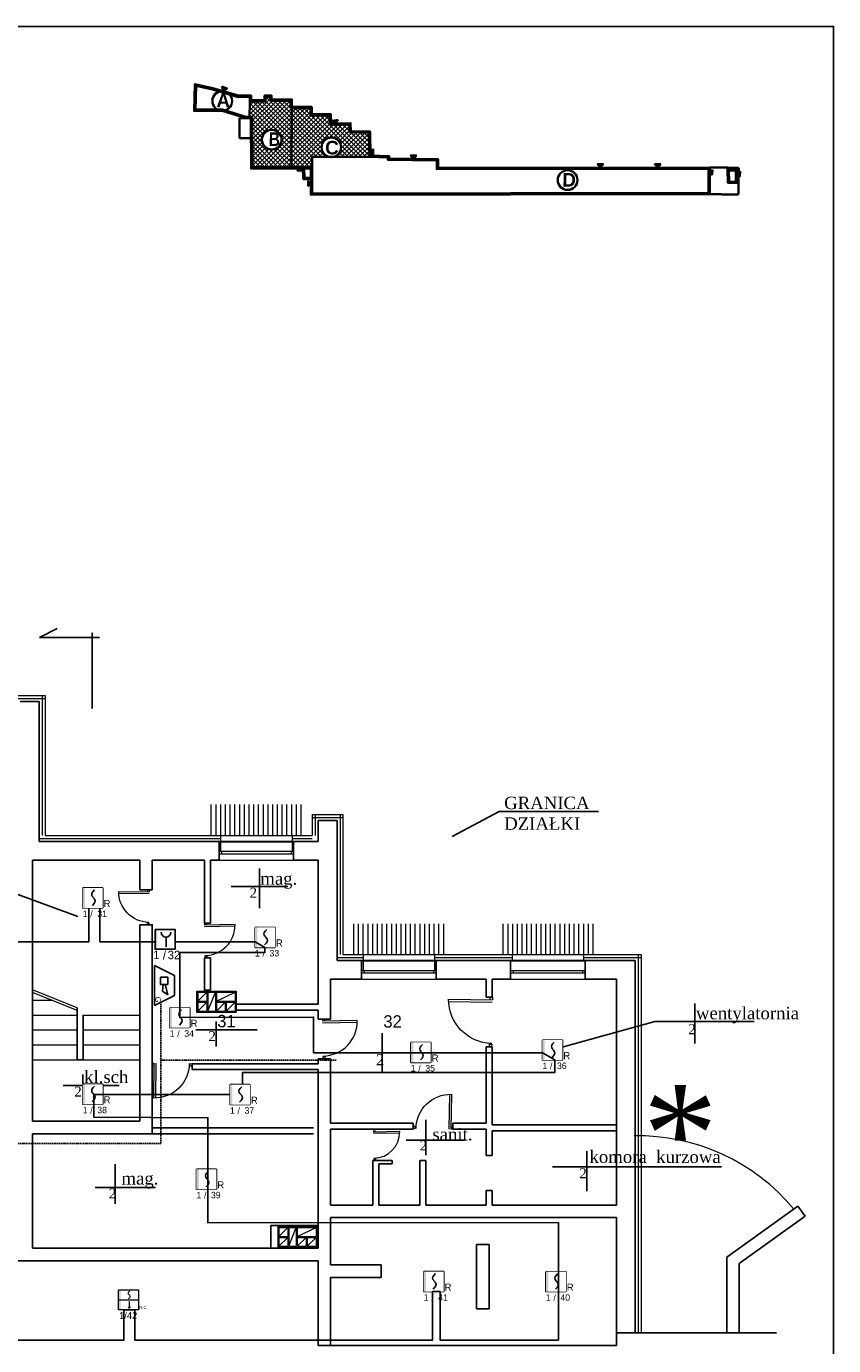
# Model space of a CAD drawing. Header units: millimetres. Extents: x -26513 to 76799, y 0 to 112149.
# Tile 15 of 98: x -20128 to -18503, y 93474 to 96132. Entities that reach past the tile are written whole.
import ezdxf
from ezdxf.enums import TextEntityAlignment as Align

# ---------------------------------------------------------------- set-up
doc = ezdxf.new("R2010")
doc.units = ezdxf.units.MM
doc.header["$LTSCALE"] = 2
doc.set_wipeout_variables(frame=1)
doc.linetypes.add('DASHED', pattern=[0.75, 0.5, -0.25])
doc.linetypes.add('HIDDEN', pattern=[0.375, 0.25, -0.125])
for name, color, linetype, lineweight in [('!budynki proj.', 1, 'Continuous', 35), ('Awycinka drzew', 3, 'Continuous', 25), ('DRZWI PROJ.', 30, 'Continuous', 15), ('ocieplenie', 5, 'BATTING', 5), ('SCHODY', 54, 'Continuous', 15), ('stolarka', 6, 'Continuous', 9), ('wentylacja', 4, 'Continuous', 9), ('ZMIANY', 90, 'Continuous', 25)]:
    doc.layers.add(name, color=color, linetype=linetype, lineweight=lineweight)
for name, color, linetype in [('istn.śiany', 2, 'Continuous'), ('Linia SSP', 1, 'Continuous'), ('nazwy pomieszczeń', 7, 'Continuous'), ('SIEMENS_czujki', 1, 'Continuous'), ('ssp', 1, 'Continuous')]:
    doc.layers.add(name, color=color, linetype=linetype)
doc.linetypes.add('BATTING', pattern='A,0.0001,-0.1,[134,ltypeshp.shx,S=0.1,R=0,X=-0.1,Y=0],-0.2,[134,ltypeshp.shx,S=0.1,R=180,X=0.1,Y=0],-0.1', length=0.4001)
doc.linetypes.add('ZIGZAG', pattern='A,0.0001,-0.2,[131,ltypeshp.shx,S=0.2,R=0,X=-0.2,Y=0],-0.4,[131,ltypeshp.shx,S=0.2,R=180,X=0.2,Y=0],-0.2', length=0.8001)

# ---------------------------------------------------------------- blocks, each defined once
blk = doc.blocks.new('drzwi')
at = {"layer": 'DRZWI PROJ.', "color": 30}
for p, q in [((-94.9, 88), (-94.9, 0)), ((-89.9, 87.9), (-89.9, 0)), ((-100, 5.1), (-94.9, 5.1)), ((-100, 0), (-94.9, 0)), ((-5.2, 5.1), (0, 5.1)), ((-5.1, 5.1), (-5.1, 0)), ((-5.1, 0), (0, 0))]:
    blk.add_line(p, q, dxfattribs=at)
blk.add_arc((-94.9, 0), 88, 0, 90, dxfattribs=at)
blk = doc.blocks.new('DUO')
at = {"color": 0}
blk.add_wipeout([(0, 61.4), (61.4, 61.4), (61.4, 0), (0, 0)], dxfattribs=at).dxf.layer = 'ssp'
at = {"layer": 'ssp'}
blk.add_lwpolyline([(0, 61.4), (61.4, 61.4), (61.4, 0), (0, 0)], close=True, dxfattribs=at)
blk.add_wipeout([(0, 61.4), (61.4, 61.4), (61.4, 0), (0, 0)]).dxf.layer = 'ssp'
h = blk.add_hatch(color=256, dxfattribs=at)
h.set_gradient(color1=(255, 0, 0), color2=(224, 0, 0), one_color=1, name='INVSPHERICAL')
h.paths.add_polyline_path([(7.2, 30.7), (7.2, 61.4), (0, 61.4), (0, 30.7)])
h.paths.add_polyline_path([(7.2, 0), (7.2, 30.7), (0, 30.7), (0, 0)])
for p, q in [((27.4, 41.5), (28.4, 45.4)), ((28.4, 37.6), (27.4, 41.5)), ((28.4, 45.4), (31.3, 49.9)), ((31.3, 49.9), (36.1, 55.2)), ((30.6, 34.3), (28.4, 37.6)), ((34.4, 13), (29.5, 7.6)), ((31.3, 33.1), (30.6, 34.3)), ((32.8, 31.4), (31.3, 33.1)), ((32.8, 31.4), (34.4, 29.7)), ((34.4, 29.7), (35.1, 28.6)), ((37.3, 17.4), (34.4, 13)), ((35.1, 28.6), (37.3, 25.3)), ((37.3, 25.3), (38.2, 21.3)), ((38.2, 21.3), (37.3, 17.4))]:
    blk.add_line(p, q, dxfattribs=at)
blk.add_text('R', height=22, dxfattribs=at).set_placement((64.1, 2.4))
at = {"layer": 'ssp', "flags": 8}
blk.add_attdef('PETLA', text='', height=20, dxfattribs=at).set_placement((14.7, -8.3), align=Align.TOP_RIGHT)
for tag, p in [('/', (23, -9)), ('ADRES', (44.6, -8))]:
    blk.add_attdef(tag, text='', height=20, dxfattribs=at).set_placement(p, align=Align.TOP_LEFT)
blk = doc.blocks.new('ROP')
blk.add_wipeout([(-15.4, 76.7), (76.7, 76.7), (76.7, -15.4), (-15.4, -15.4)]).dxf.layer = 'ssp'
at = {"layer": 'ssp'}
h = blk.add_hatch(color=256, dxfattribs=at)
h.set_gradient(color1=(255, 0, 0), color2=(224, 0, 0), one_color=1, name='INVSPHERICAL')
h.paths.add_polyline_path([(-4.6, 30.7), (-4.6, 76.7), (-15.4, 76.7), (-15.4, 30.7)])
h.paths.add_polyline_path([(-4.6, -15.4), (-4.6, 30.7), (-15.4, 30.7), (-15.4, -15.4)])
blk.add_line((35, 41), (35, -4.1), dxfattribs=at)
blk.add_lwpolyline([(-15.4, 76.7), (76.7, 76.7), (76.7, -15.4), (-15.4, -15.4)], close=True, dxfattribs=at)
blk.add_arc((35, 63.6), 22.6, 180, 0, dxfattribs=at)
blk.add_text('/', height=39, dxfattribs=at).set_placement((27.4, -42.4), align=Align.MIDDLE)
at = {"layer": 'ssp', "flags": 8}
blk.add_attdef('PETLA', text='', height=39, dxfattribs=at).set_placement((4.5, -21.7), align=Align.TOP_RIGHT)
blk.add_attdef('ADRES', text='', height=39, dxfattribs=at).set_placement((42.6, -22), align=Align.TOP_LEFT)
blk = doc.blocks.new('głosowy')
at = {"layer": 'ssp', "color": 1}
for p, q in [((-40.2, 0), (-20.1, 40.2)), ((-20.1, 40.2), (20.1, 40.2)), ((-17.2, 26.8), (-2.1, 26.8)), ((-17.2, 11.7), (-17.2, 26.8)), ((-2.1, 21.1), (18.5, 26.8)), ((-2.1, 26.8), (-2.1, 11.7)), ((18.5, 26.8), (11.4, 15.9)), ((40.2, 0), (20.1, 40.2)), ((40.2, 0), (-40.2, 0)), ((-2.1, 11.7), (-17.2, 11.7)), ((11.4, 15.9), (-2.1, 17.3))]:
    blk.add_line(p, q, dxfattribs=at)
blk.add_text('G', height=11, dxfattribs=at).set_placement((22.4, 1.6))
blk = doc.blocks.new('DOT')
at = {"layer": 'Linia SSP', "lineweight": 5}
h = blk.add_hatch(color=256, dxfattribs=at)
h.set_gradient(color1=(255, 0, 0), color2=(224, 0, 0), one_color=1, name='INVSPHERICAL')
h.paths.add_polyline_path([(4.7, 20.1), (4.7, 40.2), (0, 40.2), (0, 20.1)])
h.paths.add_polyline_path([(4.7, 0), (4.7, 20.1), (0, 20.1), (0, 0)])
blk.add_hatch(color=256, dxfattribs=at).paths.add_polyline_path([(23.3, 4.7, 1), (20.3, 4.7, 1)])
at = {"layer": 'Linia SSP', "color": 1, "linetype": 'Continuous', "lineweight": 5}
for p, q in [((19.9, 33.5), (20.3, 34.8)), ((20.3, 32.1), (19.9, 33.5)), ((20.3, 34.8), (21.2, 36.3)), ((21, 31), (20.3, 32.1)), ((21.2, 30.6), (21, 31)), ((21.2, 36.3), (22.9, 38.2)), ((21.8, 30), (21.2, 30.6)), ((21.8, 30), (22.3, 29.5)), ((22.3, 29.5), (22.5, 29.1)), ((22.5, 29.1), (23.3, 27.9)), ((23.3, 27.9), (23.6, 26.6)), ((23.6, 26.6), (23.3, 25.3)), ((22.3, 23.8), (20.6, 21.9)), ((23.3, 25.3), (22.3, 23.8))]:
    blk.add_line(p, q, dxfattribs=at)
at = {"layer": 'Linia SSP', "lineweight": 5}
for p, q in [((0, 20.1), (40.2, 20.1)), ((21.8, 16.8), (21.8, 4.6))]:
    blk.add_line(p, q, dxfattribs=at)
blk.add_lwpolyline([(0, 40.2), (40.2, 40.2), (40.2, 0), (0, 0)], close=True, dxfattribs=at)
blk.add_circle((21.8, 4.6), 1.47, dxfattribs=at)
at = {"layer": 'Linia SSP', "color": 1, "lineweight": 5}
blk.add_text('R,C', height=6.28, dxfattribs=at).set_placement((41.9, 1.6))

msp = doc.modelspace()

# ---------------------------------------------------------------- hatches: boundary and pattern name
at = {"layer": '!budynki proj.'}
h = msp.add_hatch(color=256, dxfattribs=at)
edge = h.paths.add_edge_path()
edge.add_line((-19552.8, 95826.7), (-19552.8, 95823.9))
edge.add_line((-19552.8, 95823.9), (-19555.5, 95823.9))
edge.add_line((-19555.5, 95823.9), (-19555.5, 95823.9))
edge.add_line((-19555.5, 95823.9), (-19555.5, 95826.7))
edge.add_line((-19555.5, 95826.7), (-19552.8, 95826.7))
h.paths.add_polyline_path([(-19788.9, 96015.5), (-19752.7, 96007.1), (-19701.1, 95992), (-19675.6, 95992.5), (-19675.7, 95982.7), (-19649, 95982.6), (-19648.4, 95992.3), (-19634.7, 95992.4), (-19634.8, 95984.5), (-19593.5, 95984.3), (-19593.3, 95969.8), (-19553.6, 95969.2), (-19553.4, 95954.6), (-19515.1, 95955), (-19514.5, 95935.9), (-19475.4, 95936.8), (-19475.1, 95920.8), (-19435.8, 95919.7), (-19434.9, 95871.2), (-19397.3, 95870.1), (-19397.3, 95865.3), (-19298.9, 95864), (-19298.9, 95846.4), (-18752.1, 95847.3), (-18752, 95793.4), (-19555.4, 95792.2), (-19555.5, 95807.7), (-19555.5, 95823.9), (-19552.8, 95823.9), (-19552.7, 95794.9), (-19552.7, 95794.9), (-18754.8, 95796.1), (-18754.9, 95844.5), (-19301.6, 95843.7), (-19301.6, 95861.3), (-19400, 95862.6), (-19400, 95867.5), (-19437.5, 95868.6), (-19438.5, 95917), (-19477.8, 95918.2), (-19478.1, 95934), (-19517.1, 95933.2), (-19517.7, 95952.3), (-19556.1, 95951.8), (-19556.3, 95966.5), (-19596, 95967.1), (-19596.2, 95981.6), (-19637.5, 95981.8), (-19637.5, 95989.6), (-19645.8, 95989.6), (-19646.5, 95979.8), (-19678.4, 95980), (-19678.4, 95989.8), (-19701.5, 95989.3), (-19753.4, 96004.5), (-19786.2, 96012.1), (-19787.7, 95964.2), (-19733.4, 95964.3), (-19686, 95949.1), (-19673.2, 95949.1), (-19673, 95847.8), (-19675.7, 95847.8), (-19675.9, 95946.3), (-19675.9, 95946.3), (-19686.4, 95946.4), (-19733.8, 95961.5), (-19790.5, 95961.4)])
h.paths.add_polyline_path([(-19673, 95847.8), (-19571.3, 95848), (-19571.3, 95845.2), (-19576.3, 95845.2), (-19576.4, 95845.2), (-19675.7, 95845.1), (-19675.7, 95847.8)])
h.paths.add_polyline_path([(-19571.3, 95845.2), (-19568.5, 95845.2), (-19568.3, 95826.7), (-19555.5, 95826.7), (-19555.5, 95823.9), (-19571, 95823.9), (-19571.2, 95841.5), (-19571.2, 95841.5), (-19571.2, 95841.5)])
h.paths.add_polyline_path([(-19571.3, 95845.2), (-19568.5, 95845.2), (-19568.6, 95848), (-19571.3, 95848)])
for points in [[(-19734.9, 96010.3), (-19732, 96002.8), (-19723.9, 96006.5)], [(-19512.2, 95941.5), (-19500.6, 95943.2), (-19506.5, 95936.6)], [(-19434.5, 95879.1), (-19429.9, 95873.6), (-19429.9, 95884.3)], [(-19342.9, 95872.3), (-19354.4, 95871.7), (-19348.1, 95864.6)], [(-18978.1, 95854), (-18966.2, 95854.3), (-18972.5, 95848.3)], [(-18862.9, 95853.7), (-18850.7, 95854), (-18857.1, 95847.8)], [(-19571.2, 95841.5), (-19571.2, 95841.5), (-19582.3, 95841.2), (-19576.4, 95845.2)], [(-18746.8, 95842.8), (-18747.3, 95832.7), (-18752, 95838.4)], [(-19560.8, 95819.1), (-19560.7, 95810.3), (-19555.6, 95814.5)]]:
    msp.add_hatch(color=256, dxfattribs=at).paths.add_polyline_path(points)
h = msp.add_hatch(color=256, dxfattribs=at)
h.paths.add_polyline_path([(-18716.5, 95844), (-18715.9, 95816.4), (-18696.9, 95815.6), (-18696.5, 95843.9)])
h.paths.add_polyline_path([(-18713.7, 95841.2), (-18713.2, 95819), (-18699.6, 95818.5), (-18699.3, 95841.2)], flags=16)
h = msp.add_hatch(color=256, dxfattribs=at)
h.paths.add_polyline_path([(-18693.7, 95837.3), (-18691.1, 95839.7), (-18691.4, 95829.5), (-18693.8, 95832.6)])
h.paths.add_polyline_path([(-18695.9, 95835.3), (-18693.8, 95832.6), (-18693.7, 95837.3)])
at = {"layer": 'stolarka'}
h = msp.add_hatch(dxfattribs=at)
h.set_pattern_fill('ANSI37', color=256, scale=2, style=0)
h.set_pattern_definition([(45, (-377.2625, -33.444), (-4.49012806, 4.49012806), []), (135, (-377.2625, -33.444), (-4.49012806, -4.49012806), [])])
h.paths.add_polyline_path([(-19594.6, 95847.9), (-19593.4, 95967.1), (-19556.3, 95966.5), (-19556.1, 95951.8), (-19517.7, 95952.3), (-19517.1, 95933.2), (-19478.1, 95934), (-19477.8, 95918.2), (-19438.5, 95917), (-19437.5, 95868.6), (-19509.7, 95868.6, 0.349907), (-19494.3, 95887.9, 2.076483), (-19518.6, 95868.6), (-19552.8, 95868.6), (-19552.8, 95848), (-19568.6, 95848), (-19571.3, 95848)])
h.paths.add_polyline_path([(-19673.2, 95949.1), (-19673, 95847.8), (-19594.6, 95847.9), (-19593.4, 95967.1), (-19596, 95967.1), (-19596.2, 95981.6), (-19637.5, 95981.8), (-19637.5, 95989.6), (-19645.8, 95989.6), (-19646.5, 95979.8), (-19678.4, 95980), (-19678.6, 95949.1)])
h.paths.add_polyline_path([(-19614.2, 95903.4, 1), (-19653.9, 95903.4, 1)], flags=16)
h.paths.add_polyline_path([(-19646.5, 95925.1), (-19647.2, 95884.1), (-19615.6, 95883.6), (-19614.9, 95924.5)], flags=8)
h.paths.add_polyline_path([(-19699, 95906.1), (-19675.9, 95906.1), (-19699, 95906.1), (-19699, 95946.7)])
h = msp.add_hatch(dxfattribs=at)
h.set_pattern_fill('ANSI31', color=256, scale=3, angle=45, style=0)
h.set_pattern_definition([(90, (2113.605, -720), (-9.525, 6e-16), [])])
h.paths.add_polyline_path([(-19760.1, 94563.6), (-19570.1, 94563.6), (-19570.1, 94501.6), (-19760.1, 94501.6)])
h = msp.add_hatch(dxfattribs=at)
h.set_pattern_fill('ANSI31', color=256, scale=3, angle=45, style=0)
h.set_pattern_definition([(90, (2400.605, -960), (-9.525, 6e-16), [])])
h.paths.add_polyline_path([(-19473.1, 94323.6), (-19283.1, 94323.6), (-19283.1, 94261.6), (-19473.1, 94261.6)])
h = msp.add_hatch(dxfattribs=at)
h.set_pattern_fill('ANSI31', color=256, scale=3, angle=45, style=0)
h.set_pattern_definition([(90, (2701.549, -960), (-9.525, 6e-16), [])])
h.paths.add_polyline_path([(-19172.2, 94323.6), (-18982.2, 94323.6), (-18982.2, 94261.6), (-19172.2, 94261.6)])

# ---------------------------------------------------------------- linework, layer by layer
at = {"layer": '!budynki proj.'}
for p, q in [((-19678.4, 95980), (-19678.6, 95946.4)), ((-19593.3, 95969.8), (-19594.6, 95847.9)), ((-19699, 95906.1), (-19699, 95946.7)), ((-19699, 95946.7), (-19686.4, 95946.4)), ((-19699, 95906.1), (-19675.9, 95906.1)), ((-19437.5, 95868.6), (-19552.8, 95868.6)), ((-19552.8, 95848), (-19552.8, 95868.6)), ((-19676.5, 95845.1), (-19555.5, 95845.3)), ((-19571.3, 95848), (-19571, 95823.9)), ((-19571, 95823.9), (-19552.8, 95823.9)), ((-19568.6, 95848), (-19568.3, 95826.6)), ((-19568.3, 95826.7), (-19552.8, 95826.7)), ((-19555.5, 95845.3), (-19555.4, 95792.2))]:
    msp.add_line(p, q, dxfattribs=at)
at = {"layer": '!budynki proj.', "linetype": 'DASHED'}
for p, q in [((-18752.1, 95847.3), (-18693.7, 95846.7)), ((-18693.7, 95846.7), (-18694.2, 95792.9)), ((-18752, 95793.4), (-18694.2, 95792.9))]:
    msp.add_line(p, q, dxfattribs=at)
at = {"layer": '!budynki proj.'}
for points in [[(-19571.3, 95845.2), (-19675.7, 95845.1), (-19675.9, 95946.3), (-19686.4, 95946.4), (-19733.8, 95961.5), (-19790.5, 95961.4), (-19788.9, 96015.5), (-19752.7, 96007.1), (-19701.1, 95992), (-19675.6, 95992.5), (-19675.7, 95982.7), (-19649, 95982.6), (-19648.4, 95992.3), (-19634.7, 95992.4), (-19634.8, 95984.5), (-19593.5, 95984.3), (-19593.3, 95969.8), (-19553.6, 95969.2), (-19553.4, 95954.6), (-19515.1, 95955), (-19514.5, 95935.9), (-19475.4, 95936.8), (-19475.1, 95920.8), (-19435.8, 95919.7), (-19434.9, 95871.2), (-19397.3, 95870.1), (-19397.3, 95865.3), (-19298.9, 95864), (-19298.9, 95846.4), (-18752.1, 95847.3)], [(-19571.3, 95848), (-19673, 95847.8), (-19673.2, 95949.1), (-19686, 95949.1), (-19733.4, 95964.3), (-19787.7, 95964.2), (-19786.2, 96012.1), (-19753.4, 96004.5), (-19701.5, 95989.3), (-19678.4, 95989.8), (-19678.4, 95980), (-19646.5, 95979.8), (-19645.8, 95989.6), (-19637.5, 95989.6), (-19637.5, 95981.8), (-19596.2, 95981.6), (-19596, 95967.1), (-19556.3, 95966.5), (-19556.1, 95951.8), (-19517.7, 95952.3), (-19517.1, 95933.2), (-19478.1, 95934), (-19477.8, 95918.2), (-19438.5, 95917), (-19437.5, 95868.6), (-19400, 95867.5), (-19400, 95862.6), (-19301.6, 95861.3), (-19301.6, 95843.7), (-18754.9, 95844.5), (-18754.8, 95796.1), (-19552.7, 95794.9), (-19552.8, 95823.9)], [(-19734.9, 96010.3), (-19723.9, 96006.5), (-19732, 96002.8), (-19734.9, 96010.3)], [(-19675.9, 95949.1), (-19675.8, 95847.8), (-19552.8, 95848), (-19552.7, 95794.9)], [(-19675.9, 95946.3), (-19675.7, 95845.1), (-19555.5, 95845.3)], [(-19500.6, 95943.2), (-19512.2, 95941.5), (-19506.5, 95936.6), (-19500.6, 95943.2)], [(-19429.9, 95884.6), (-19429.9, 95873.6), (-19434.5, 95879.1), (-19429.8, 95884.4)], [(-19342.9, 95872.3), (-19354.4, 95871.7), (-19348.1, 95864.6), (-19342.9, 95872.3)], [(-18966.2, 95854.3), (-18978.1, 95854), (-18972.5, 95848.3), (-18966.2, 95854.3)], [(-18850.7, 95854), (-18862.9, 95853.7), (-18857.1, 95847.8), (-18850.7, 95854)], [(-19576.5, 95845.3), (-19571.2, 95841.5), (-19582.3, 95841.2), (-19576.2, 95845.3)], [(-18752.1, 95847.3), (-18752, 95793.4), (-19555.4, 95792.2), (-19555.5, 95823.9)], [(-18746.8, 95842.8), (-18747.3, 95832.7), (-18752, 95838.4), (-18746.8, 95842.8)], [(-18696.5, 95843.9), (-18716.5, 95844), (-18715.9, 95816.4), (-18696.9, 95815.6), (-18696.5, 95843.9)], [(-18691.1, 95839.7), (-18691.4, 95829.5), (-18695.9, 95835.3), (-18691.1, 95839.7)], [(-19555.6, 95814.5), (-19560.8, 95819.1), (-19560.7, 95810.3), (-19555.6, 95814.5)]]:
    msp.add_lwpolyline(points, dxfattribs=at)
msp.add_lwpolyline([(-18699.3, 95841.2), (-18713.7, 95841.2), (-18713.2, 95819), (-18699.6, 95818.5)], close=True, dxfattribs=at)
for centre in [(-19733.7, 95981.5), (-19634.1, 95903.4), (-19514.1, 95887.9), (-19038.3, 95821.9)]:
    msp.add_circle(centre, 19.8, dxfattribs=at)
at = {"layer": 'Awycinka drzew'}
for p, q in [((-19649, 95982.6), (-19675.7, 95982.7)), ((-19648.4, 95992.3), (-19649, 95982.6)), ((-19634.7, 95992.4), (-19648.4, 95992.3)), ((-19634.8, 95984.5), (-19634.7, 95992.4)), ((-19593.5, 95984.3), (-19634.8, 95984.5)), ((-19593.3, 95969.8), (-19593.5, 95984.3)), ((-19553.6, 95969.2), (-19593.3, 95969.8)), ((-19553.4, 95954.6), (-19553.6, 95969.2)), ((-19515.1, 95955), (-19553.4, 95954.6)), ((-19514.5, 95935.9), (-19515.1, 95955)), ((-19475.4, 95936.8), (-19514.5, 95935.9)), ((-19475.1, 95920.8), (-19475.4, 95936.8)), ((-19435.8, 95919.7), (-19475.1, 95920.8)), ((-19434.9, 95871.2), (-19435.8, 95919.7)), ((-19397.3, 95870.1), (-19434.9, 95871.2)), ((-19397.3, 95865.3), (-19397.3, 95870.1)), ((-19298.9, 95846.4), (-18752.1, 95847.3)), ((-19555.4, 95792.2), (-18752, 95793.4))]:
    msp.add_line(p, q, dxfattribs=at)
msp.add_lwpolyline([(-19675.6, 95992.5), (-19701.1, 95992), (-19752.7, 96007.1), (-19788.9, 96015.5), (-19790.5, 95961.4), (-19733.8, 95961.5), (-19686.4, 95946.4), (-19675.9, 95946.3)], dxfattribs=at)
at = {"layer": 'Defpoints'}
msp.add_lwpolyline([(-24422.7, 96131.6), (-18502.7, 96131.6), (-18502.7, 91931.6), (-24422.7, 91931.6)], close=True, dxfattribs=at)
at = {"layer": 'istn.śiany'}
for p, q in [((-20101.5, 94900), (-20066.4, 94918.7)), ((-20101.5, 94900), (-19981, 94900)), ((-19996, 94757), (-19996, 94909.6)), ((-20140.6, 94771.6), (-20102.6, 94771.6)), ((-20102.6, 94771.6), (-20102.6, 94489.6)), ((-19540.6, 94531.6), (-19502.6, 94531.6)), ((-19540.6, 94531.6), (-19540.6, 94489.6)), ((-19502.6, 94531.6), (-19502.6, 94249.6)), ((-20102.6, 94489.6), (-19740.1, 94489.6)), ((-19740.1, 94489.6), (-19740.1, 94451.6)), ((-19590.1, 94489.6), (-19540.6, 94489.6)), ((-19590.1, 94489.6), (-19590.1, 94451.6)), ((-20115.6, 94451.6), (-20115.6, 93925.6)), ((-20115.6, 94451.6), (-19899.6, 94451.6)), ((-19899.6, 94451.6), (-19899.6, 94391.6)), ((-19874.6, 94451.6), (-19769.6, 94451.6)), ((-19874.6, 94451.6), (-19874.6, 94391.6)), ((-19769.6, 94451.6), (-19769.6, 94324.6)), ((-19757.6, 94451.6), (-19740.1, 94451.6)), ((-19757.6, 94451.6), (-19757.6, 94324.6)), ((-19590.1, 94451.6), (-19540.6, 94451.6)), ((-19540.6, 94451.6), (-19540.6, 94161.6)), ((-19899.6, 94391.6), (-19874.6, 94391.6)), ((-19899.6, 94321.4), (-19873.7, 94321.4)), ((-19899.6, 94321.4), (-19899.6, 94152.6)), ((-19874.6, 94321.4), (-19874.6, 94152.6)), ((-19769.6, 94324.6), (-19757.6, 94324.6)), ((-19769.6, 94254.6), (-19757.6, 94254.6)), ((-19769.6, 94254.6), (-19769.6, 94189.6)), ((-19757.6, 94254.6), (-19757.6, 94189.6)), ((-19502.6, 94249.6), (-19453.1, 94249.6)), ((-19453.1, 94249.6), (-19453.1, 94211.6)), ((-19453.1, 94249.6), (-19453.1, 94211.6)), ((-19303.1, 94249.6), (-19153.1, 94249.6)), ((-19303.1, 94249.6), (-19303.1, 94211.6)), ((-19153.1, 94249.6), (-19153.1, 94211.6)), ((-19003.1, 94249.6), (-18902.1, 94249.6)), ((-19003.1, 94249.6), (-19003.1, 94211.6)), ((-18902.1, 94249.6), (-18902.1, 93499.6)), ((-19515.6, 94211.6), (-19515.6, 94131.6)), ((-19515.6, 94211.6), (-19453.1, 94211.6)), ((-19303.1, 94211.6), (-19202.1, 94211.6)), ((-19202.1, 94211.6), (-19202.1, 94175.6)), ((-19190.1, 94211.6), (-19153.1, 94211.6)), ((-19190.1, 94211.6), (-19190.1, 94175.6)), ((-19003.1, 94211.6), (-18940.1, 94211.6)), ((-18940.1, 94211.6), (-18940.1, 93756.6)), ((-19784.6, 94187.6), (-19784.6, 94145.6)), ((-19769.6, 94189.6), (-19757.6, 94189.6)), ((-19202.1, 94175.6), (-19190.1, 94175.6)), ((-20025.6, 94154), (-20025.6, 94049.6)), ((-19899.6, 94152.6), (-19899.6, 93925.6)), ((-19874.6, 94152.6), (-19874.6, 93900.6)), ((-19705.6, 94161.6), (-19540.6, 94161.6)), ((-19705.6, 94149.6), (-19540.6, 94149.6)), ((-19540.6, 94149.6), (-19540.6, 94131.6)), ((-20013.6, 94139.6), (-20013.6, 94049.6)), ((-19540.6, 94131.6), (-19515.6, 94131.6)), ((-19202.1, 94075.6), (-19190.1, 94075.6)), ((-19202.1, 94075.6), (-19202.1, 93921.6)), ((-19190.1, 94075.6), (-19190.1, 93918.6)), ((-20025.7, 94049.6), (-20013.7, 94049.6)), ((-19794.6, 94041.6), (-19794.6, 94029.6)), ((-19794.6, 94041.6), (-19654.6, 94041.6)), ((-19654.6, 94041.6), (-19540.6, 94041.6)), ((-19540.6, 94051.6), (-19540.6, 94041.6)), ((-19540.6, 94051.6), (-19515.6, 94051.6)), ((-19515.6, 94051.6), (-19515.6, 93921.6)), ((-19794.6, 94029.6), (-19654.6, 94029.6)), ((-19654.6, 94029.6), (-19540.6, 94029.6)), ((-19540.6, 94029.6), (-19540.6, 93669.6)), ((-20115.6, 93925.6), (-19899.6, 93925.6)), ((-19874.6, 93912.6), (-19549.8, 93912.6)), ((-19515.6, 93921.6), (-19349.1, 93921.6)), ((-19515.6, 93909.6), (-19515.6, 93756.6)), ((-19515.6, 93909.6), (-19349.1, 93909.6)), ((-19349.1, 93921.6), (-19349.1, 93909.6)), ((-19269.1, 93921.6), (-19202.1, 93921.6)), ((-19269.1, 93921.6), (-19269.1, 93909.6)), ((-19269.1, 93909.6), (-19202.1, 93909.6)), ((-19202.1, 93909.6), (-19202.1, 93856.3)), ((-19190.1, 93918.6), (-18940.1, 93918.6)), ((-20115.6, 93900.6), (-20115.6, 93669.6)), ((-20115.6, 93900.6), (-19874.6, 93900.6)), ((-19874.6, 93900.6), (-19549.8, 93900.6)), ((-19190.1, 93906.6), (-19190.1, 93856.3)), ((-19190.1, 93906.6), (-18940.1, 93906.6)), ((-19202.1, 93856.3), (-19190.1, 93856.3)), ((-19430.6, 93846.6), (-19391.6, 93846.6)), ((-19430.6, 93846.6), (-19430.6, 93756.6)), ((-19418.6, 93839.6), (-19391.6, 93839.6)), ((-19418.6, 93839.6), (-19418.6, 93756.6)), ((-19391.6, 93846.6), (-19391.6, 93839.6)), ((-19335.6, 93846.6), (-19323.6, 93846.6)), ((-19335.6, 93846.6), (-19335.6, 93756.6)), ((-19323.6, 93846.6), (-19323.6, 93756.6)), ((-19202.1, 93786.3), (-19202.1, 93756.6)), ((-19202.1, 93786.3), (-19190.1, 93786.3)), ((-19190.1, 93786.3), (-19190.1, 93756.6)), ((-19515.6, 93756.6), (-19430.6, 93756.6)), ((-19418.6, 93756.6), (-19335.6, 93756.6)), ((-19323.6, 93756.6), (-19202.1, 93756.6)), ((-19190.1, 93756.6), (-18940.1, 93756.6)), ((-18717.6, 93651.8), (-18574.7, 93754.5)), ((-18574.6, 93754.4), (-18560, 93734.1)), ((-19515.6, 93731.6), (-19515.6, 93636.1)), ((-19515.6, 93731.6), (-18940.1, 93731.6)), ((-18940.1, 93731.6), (-18940.1, 93473.6)), ((-18692.6, 93639), (-18560, 93734.1)), ((-19635.6, 93715.3), (-19540.6, 93715.3)), ((-19635.6, 93715.3), (-19635.6, 93669.6)), ((-20115.6, 93669.6), (-19540.6, 93669.6)), ((-19221.6, 93677.6), (-19196.6, 93677.6)), ((-19221.6, 93677.6), (-19221.6, 93547.6)), ((-19196.6, 93677.6), (-19196.6, 93547.6)), ((-20895.8, 93644.6), (-19540.6, 93644.6)), ((-19540.6, 93644.6), (-19540.6, 93473.6)), ((-18717.6, 93499.6), (-18717.6, 93651.8)), ((-19515.6, 93636.1), (-19413.6, 93636.1)), ((-19413.6, 93636.1), (-19413.6, 93611.1)), ((-18692.6, 93639), (-18692.6, 93499.6)), ((-19515.6, 93611.1), (-19515.6, 93473.6)), ((-19515.6, 93611.1), (-19413.6, 93611.1)), ((-19221.6, 93547.6), (-19196.6, 93547.6)), ((-18940.1, 93499.6), (-18618, 93499.6)), ((-19540.6, 93473.6), (-19515.6, 93473.6)), ((-19515.6, 93473.6), (-18940.1, 93473.6))]:
    msp.add_line(p, q, dxfattribs=at)
at = {"layer": 'istn.śiany', "linetype": 'ZIGZAG', "lineweight": 30, "ltscale": 5}
for p, q in [((-19740.1, 94489.6), (-19590.1, 94489.6)), ((-19453.1, 94249.6), (-19303.1, 94249.6)), ((-19153.1, 94249.6), (-19003.1, 94249.6))]:
    msp.add_line(p, q, dxfattribs=at)
at = {"layer": 'nazwy pomieszczeń'}
for p, q in [((-19658.9, 94435.2), (-19658.9, 94354.7)), ((-20178.1, 94394.8), (-20024.8, 94337.9)), ((-19716, 94398.5), (-19602, 94398.5)), ((-18782.2, 94162.6), (-18782.2, 94082)), ((-19746.2, 94126.9), (-19746.2, 94076.1)), ((-18862.8, 94126.5), (-19068.8, 94069.2)), ((-18862.8, 94126.5), (-18662.6, 94126.5)), ((-19787, 94109.6), (-19663.3, 94109.6)), ((-19411.6, 94103), (-19411.6, 94022.5)), ((-19466.8, 94063.8), (-19307.8, 94063.8)), ((-20014.6, 94019.5), (-20014.6, 93970.6)), ((-20054.4, 93997.5), (-19941.6, 93997.5)), ((-19323.6, 93928.4), (-19323.6, 93857.6)), ((-19363.4, 93887.4), (-19245.9, 93887.4)), ((-18999.4, 93865.3), (-18999.4, 93784.8)), ((-19949.7, 93839.4), (-19949.7, 93758.9)), ((-19068.7, 93833.6), (-18728.4, 93833.6)), ((-19989.4, 93792.3), (-19868, 93792.3))]:
    msp.add_line(p, q, dxfattribs=at)
at = {"layer": 'ocieplenie', "linetype": 'Continuous'}
for p, q in [((-20152.6, 94783.6), (-20090.6, 94783.6)), ((-20090.6, 94783.6), (-20090.6, 94501.6)), ((-19552.6, 94543.6), (-19552.6, 94501.6)), ((-19552.6, 94543.6), (-19490.6, 94543.6)), ((-19490.6, 94543.6), (-19490.6, 94261.6)), ((-20090.6, 94501.6), (-19737.1, 94501.6)), ((-19737.1, 94501.6), (-19737.1, 94469.6)), ((-19593.1, 94501.6), (-19593.1, 94469.6)), ((-19593.1, 94501.6), (-19552.6, 94501.6)), ((-19490.6, 94261.6), (-19450.1, 94261.6)), ((-19450.1, 94261.6), (-19450.1, 94229.6)), ((-19306.1, 94261.6), (-19306.1, 94229.6)), ((-19306.1, 94261.6), (-19150.1, 94261.6)), ((-19150.1, 94261.6), (-19150.1, 94249.6)), ((-19006.1, 94261.6), (-19006.1, 94249.6)), ((-19006.1, 94261.6), (-18890.1, 94261.6)), ((-18890.1, 94261.6), (-18890.1, 93499.6))]:
    msp.add_line(p, q, dxfattribs=at)
at = {"layer": 'ocieplenie'}
for p, q in [((-20152.6, 94777.6), (-20090.6, 94777.6)), ((-20096.6, 94783.6), (-20096.6, 94501.6)), ((-19552.6, 94537.6), (-19490.6, 94537.6)), ((-19546.6, 94543.6), (-19546.6, 94501.6)), ((-19496.6, 94543.6), (-19496.6, 94261.6)), ((-20102.6, 94495.6), (-19737.1, 94495.6)), ((-19593.1, 94495.6), (-19552.6, 94495.6)), ((-19502.6, 94255.6), (-19450.1, 94255.6)), ((-19306.1, 94255.6), (-19150.1, 94255.6)), ((-19006.1, 94255.6), (-18890.1, 94255.6)), ((-18896.1, 94261.6), (-18896.1, 93499.6))]:
    msp.add_line(p, q, dxfattribs=at)
at = {"layer": 'SCHODY'}
for p, q in [((-20025.6, 94154), (-20115.6, 94190.3)), ((-20025.6, 94148.8), (-20115.6, 94185.1)), ((-20115.6, 94169.6), (-20077.1, 94169.6)), ((-20115.6, 94139.6), (-20025.6, 94139.6)), ((-20013.6, 94139.6), (-19899.6, 94139.6)), ((-20115.6, 94109.6), (-20025.6, 94109.6)), ((-20013.6, 94109.6), (-19899.6, 94109.6)), ((-20115.6, 94079.6), (-20025.6, 94079.6)), ((-20013.6, 94079.6), (-19899.6, 94079.6)), ((-20115.6, 94049.6), (-20025.6, 94049.6)), ((-20013.6, 94049.6), (-19899.6, 94049.6))]:
    msp.add_line(p, q, dxfattribs=at)
msp.add_arc((-18896.2, 93490.5), 405.7, 39.4799, 91.1844, dxfattribs=at)
at = {"layer": 'ssp', "linetype": 'HIDDEN', "ltscale": 5}
for p, q in [((-19857.4, 94165.2), (-19857.4, 93880.7)), ((-19504.3, 94048.5), (-19857.4, 94048.5)), ((-19857.4, 93880.7), (-20159.4, 93880.7))]:
    msp.add_line(p, q, dxfattribs=at)
at = {"layer": 'stolarka'}
for p, q in [((-19737.1, 94501.6), (-19593.1, 94501.6)), ((-19740.1, 94469.6), (-19590.1, 94469.6)), ((-19735.1, 94469.6), (-19735.1, 94464.6)), ((-19595.1, 94469.6), (-19595.1, 94464.6)), ((-19740.1, 94464.6), (-19590.1, 94464.6)), ((-19740.1, 94451.6), (-19590.1, 94451.6)), ((-19450.1, 94261.8), (-19306.4, 94261.5)), ((-19150.1, 94261.6), (-19006.1, 94261.6)), ((-19453.1, 94229.6), (-19303.1, 94229.6)), ((-19448.1, 94229.6), (-19448.1, 94224.6)), ((-19308.1, 94229.6), (-19308.1, 94224.6)), ((-19153.1, 94229.6), (-19003.1, 94229.6)), ((-19148.1, 94229.6), (-19148.1, 94224.6)), ((-19008.1, 94229.6), (-19008.1, 94224.6)), ((-19453.1, 94224.6), (-19303.1, 94224.6)), ((-19453.1, 94211.6), (-19303.1, 94211.6)), ((-19153.1, 94224.6), (-19003.1, 94224.6)), ((-19153.1, 94211.6), (-19003.1, 94211.6))]:
    msp.add_line(p, q, dxfattribs=at)
at = {"layer": 'wentylacja'}
for p, q in [((-19784.6, 94187.6), (-19784.6, 94145.6)), ((-19784.6, 94187.6), (-19705.6, 94187.6)), ((-19782.6, 94185.6), (-19764.6, 94185.6)), ((-19782.6, 94185.6), (-19782.6, 94167.6)), ((-19782.6, 94167.6), (-19764.6, 94185.6)), ((-19764.6, 94185.6), (-19764.6, 94167.6)), ((-19762.6, 94185.6), (-19762.6, 94147.6)), ((-19762.6, 94185.6), (-19747.6, 94185.6)), ((-19762.6, 94147.6), (-19747.6, 94185.6)), ((-19747.6, 94185.6), (-19747.6, 94147.6)), ((-19745.6, 94185.6), (-19707.6, 94185.6)), ((-19745.6, 94185.6), (-19745.6, 94167.6)), ((-19745.6, 94167.6), (-19707.6, 94185.6)), ((-19707.6, 94185.6), (-19707.6, 94167.6)), ((-19705.6, 94187.6), (-19705.6, 94145.6)), ((-19782.6, 94167.6), (-19764.6, 94167.6)), ((-19782.6, 94165.6), (-19764.6, 94165.6)), ((-19782.6, 94165.6), (-19782.6, 94147.6)), ((-19782.6, 94147.6), (-19764.6, 94165.6)), ((-19782.6, 94147.6), (-19764.6, 94147.6)), ((-19764.6, 94165.6), (-19764.6, 94147.6)), ((-19762.6, 94147.6), (-19747.6, 94147.6)), ((-19745.6, 94167.6), (-19707.6, 94167.6)), ((-19745.6, 94165.6), (-19727.6, 94165.6)), ((-19745.6, 94165.6), (-19745.6, 94147.6)), ((-19745.6, 94147.6), (-19727.6, 94165.6)), ((-19745.6, 94147.6), (-19727.6, 94147.6)), ((-19727.6, 94165.6), (-19727.6, 94147.6)), ((-19725.6, 94165.6), (-19725.6, 94147.6)), ((-19725.6, 94165.6), (-19707.6, 94165.6)), ((-19725.6, 94147.6), (-19707.6, 94165.6)), ((-19725.6, 94147.6), (-19707.6, 94147.6)), ((-19707.6, 94165.6), (-19707.6, 94147.6)), ((-19784.6, 94145.6), (-19705.6, 94145.6)), ((-19621.6, 93713.6), (-19542.6, 93713.6)), ((-19621.6, 93713.6), (-19621.6, 93671.6)), ((-19619.6, 93693.6), (-19601.6, 93711.6)), ((-19619.6, 93711.6), (-19619.6, 93693.6)), ((-19619.6, 93711.6), (-19601.6, 93711.6)), ((-19601.6, 93711.6), (-19601.6, 93693.6)), ((-19599.6, 93673.6), (-19584.6, 93711.6)), ((-19599.6, 93711.6), (-19584.6, 93711.6)), ((-19599.6, 93711.6), (-19599.6, 93673.6)), ((-19584.6, 93711.6), (-19584.6, 93673.6)), ((-19582.6, 93693.6), (-19544.6, 93711.6)), ((-19582.6, 93711.6), (-19544.6, 93711.6)), ((-19582.6, 93711.6), (-19582.6, 93693.6)), ((-19544.6, 93711.6), (-19544.6, 93693.6)), ((-19542.6, 93713.6), (-19542.6, 93671.6)), ((-19621.6, 93671.6), (-19542.6, 93671.6)), ((-19619.6, 93693.6), (-19601.6, 93693.6)), ((-19619.6, 93673.6), (-19601.6, 93691.6)), ((-19619.6, 93691.6), (-19619.6, 93673.6)), ((-19619.6, 93691.6), (-19601.6, 93691.6)), ((-19619.6, 93673.6), (-19601.6, 93673.6)), ((-19601.6, 93691.6), (-19601.6, 93673.6)), ((-19599.6, 93673.6), (-19584.6, 93673.6)), ((-19582.6, 93693.6), (-19544.6, 93693.6)), ((-19582.6, 93673.6), (-19564.6, 93691.6)), ((-19582.6, 93691.6), (-19582.6, 93673.6)), ((-19582.6, 93691.6), (-19564.6, 93691.6)), ((-19582.6, 93673.6), (-19564.6, 93673.6)), ((-19564.6, 93691.6), (-19564.6, 93673.6)), ((-19562.6, 93673.6), (-19544.6, 93691.6)), ((-19562.6, 93691.6), (-19544.6, 93691.6)), ((-19562.6, 93691.6), (-19562.6, 93673.6)), ((-19562.6, 93673.6), (-19544.6, 93673.6)), ((-19544.6, 93691.6), (-19544.6, 93673.6))]:
    msp.add_line(p, q, dxfattribs=at)
at = {"layer": 'ZMIANY', "color": 0}
for q in [(-19270.8, 94499.5), (-18976.2, 94550)]:
    msp.add_line((-19176.4, 94550), q, dxfattribs=at)

# ---------------------------------------------------------------- block references
at = {"layer": 'ssp', "linetype": 'HIDDEN', "ltscale": 5}
msp.add_blockref('DOT', (-19942.9, 93545.8), dxfattribs=at)
at = {"layer": 'stolarka'}
for p, xscale, yscale, zscale, rotation in [((-19881.6, 94321.5), -0.7, 0.7, 0.7, 89.13196789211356), ((-19768.6, 94254.6), 0.7, 0.7, 0.7, 270.8680321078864), ((-19531, 94051.5), 0.8000000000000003, 0.8000000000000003, 0.8000000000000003, 270.8680321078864), ((-19794.6, 94041.6), -0.8000000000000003, 0.8000000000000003, 0.8, 179.1319678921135), ((-19349.1, 93910.8), -0.8000000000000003, 0.8000000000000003, 0.8, 359.1319678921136), ((-19428.4, 93847), 0.6, 0.6, 0.6, 270.8680321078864)]:
    msp.add_blockref('drzwi', p, dxfattribs=dict(at, xscale=xscale, yscale=yscale, zscale=zscale, rotation=rotation))
at = {"layer": 'stolarka', "xscale": -1, "rotation": 89.13196789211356}
msp.add_blockref('drzwi', (-19191.3, 94075.6), dxfattribs=at)

# ---------------------------------------------------------------- texts
at = {"layer": '!budynki proj.', "char_height": 27.3, "width": 96.038, "attachment_point": 1, "rotation": 359.0138}
for s, insert in [('{\\f@Arial Unicode MS|b1|i0|c238|p2;A}', (-19745.2, 95996.2)), ('{\\fTechnic|b1|i0|c2|p2;B}', (-19639.8, 95918.1)), ('{\\f@Arial Unicode MS|b1|i0|c238|p2;C}', (-19526.4, 95901.2)), ('{\\f@Arial Unicode MS|b1|i0|c238|p2;D}', (-19048.8, 95836.3))]:
    msp.add_mtext(s, dxfattribs=dict(at, insert=insert))
at = {"layer": 'nazwy pomieszczeń', "attachment_point": 1}
for s, insert, char_height, width in [('{\\fTimes New Roman|b0|i0|c238|p18;mag.}', (-19657.1, 94427.2), 25, 210.243), ('{\\fTimes New Roman|b0|i0|c238|p18;2}', (-19678.7, 94396.1), 20, 210.243), ('{\\fTimes New Roman|b0|i0|c238|p18;wentylatornia}', (-18779.9, 94156), 25, 210.243), ('31', (-19743.9, 94140), 25, 210.243), ('32', (-19409.3, 94139.2), 25, 210.243), ('{\\fTimes New Roman|b0|i0|c238|p18;2}', (-18795.5, 94121), 20, 210.243), ('{\\fTimes New Roman|b0|i0|c238|p18;2}', (-19761.6, 94107.2), 20, 210.243), ('{\\fTimes New Roman|b0|i0|c238|p18;2}', (-19424.2, 94060.6), 22, 210.243), ('{\\fTimes New Roman|b0|i0|c238|p18;kl.sch}', (-20011.9, 94027.6), 25, 210.243), ('{\\fTimes New Roman|b0|i0|c238|p18;2}', (-20031.8, 93995.3), 20, 210.243), ('{\\fTimes New Roman|b0|i0|c238|p18;sanit.}', (-19310.6, 93912), 25, 210.243), ('{\\fTimes New Roman|b0|i0|c238|p18;2}', (-19336.3, 93886.7), 20, 210.243), ('{\\fTimes New Roman|b0|i0|c238|p18;komora  kurzowa}', (-18994.2, 93866.6), 25, 294.358), ('{\\fTimes New Roman|b0|i0|c238|p18;2}', (-19014.7, 93830.8), 20, 210.243), ('{\\fTimes New Roman|b0|i0|c238|p18;mag.}', (-19936.7, 93823.1), 25, 294.358), ('{\\fTimes New Roman|b0|i0|c238|p18;2}', (-19962.4, 93790), 20, 210.243)]:
    msp.add_mtext(s, dxfattribs=dict(at, insert=insert, char_height=char_height, width=width))
at = {"layer": 'ssp', "linetype": 'HIDDEN', "ltscale": 5, "insert": (-19941.4, 93541.3), "char_height": 14, "attachment_point": 1}
msp.add_mtext_dynamic_manual_height_columns('1/42', width=40.984, gutter_width=60, heights=[0], dxfattribs=at)
at = {"layer": 'ZMIANY', "color": 0, "insert": (-19166.1, 94579.5), "char_height": 25, "width": 210.243, "attachment_point": 1}
msp.add_mtext('{\\fTimes New Roman|b0|i0|c238|p18;GRANICA DZIAŁKI}', dxfattribs=at)
at = {"layer": 'ZMIANY', "insert": (-18887.1, 93998.4), "char_height": 200, "width": 631.404, "attachment_point": 1}
msp.add_mtext('{\\fTimes New Roman|b0|i0|c238|p18;*}', dxfattribs=at)

# ---------------------------------------------------------------- next in the draw order: block references
at = {"layer": 'ssp'}
ref = msp.add_blockref('DUO', (-19667.7, 94276), dxfattribs=dict(at, xscale=0.6537916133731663, yscale=0.6537916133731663, zscale=0.6537916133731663))
ref.add_attrib('PETLA', '1', dxfattribs={"height": 13.1}).set_placement((-19658.1, 94270.6), align=Align.TOP_RIGHT)
ref.add_attrib('ADRES', '33', dxfattribs={"height": 13.08}).set_placement((-19638.6, 94270.8), align=Align.TOP_LEFT)
ref.add_attrib('/', '/', dxfattribs={"height": 13.1}).set_placement((-19652.7, 94270.2), align=Align.TOP_LEFT)
ref = msp.add_blockref('DUO', (-19839.4, 94114.3), dxfattribs=dict(at, xscale=0.6537916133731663, yscale=0.6537916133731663, zscale=0.6537916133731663))
ref.add_attrib('PETLA', '1', dxfattribs={"height": 13.1}).set_placement((-19829.8, 94108.9), align=Align.TOP_RIGHT)
ref.add_attrib('ADRES', '34', dxfattribs={"height": 13.08}).set_placement((-19810.2, 94109), align=Align.TOP_LEFT)
ref.add_attrib('/', '/', dxfattribs={"height": 13.1}).set_placement((-19824.3, 94108.4), align=Align.TOP_LEFT)
ref = msp.add_blockref('DUO', (-19354, 94044.3), dxfattribs=dict(at, xscale=0.6537916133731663, yscale=0.6537916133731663, zscale=0.6537916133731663))
ref.add_attrib('PETLA', '1', dxfattribs={"height": 13.1}).set_placement((-19344.4, 94038.9), align=Align.TOP_RIGHT)
ref.add_attrib('ADRES', '35', dxfattribs={"height": 13.08}).set_placement((-19324.8, 94039), align=Align.TOP_LEFT)
ref.add_attrib('/', '/', dxfattribs={"height": 13.1}).set_placement((-19339, 94038.4), align=Align.TOP_LEFT)
ref = msp.add_blockref('DUO', (-19088.9, 94049.1), dxfattribs=dict(at, xscale=0.6537916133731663, yscale=0.6537916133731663, zscale=0.6537916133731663))
ref.add_attrib('PETLA', '1', dxfattribs={"height": 13.1}).set_placement((-19079.3, 94043.7), align=Align.TOP_RIGHT)
ref.add_attrib('ADRES', '36', dxfattribs={"height": 13.08}).set_placement((-19059.8, 94043.9), align=Align.TOP_LEFT)
ref.add_attrib('/', '/', dxfattribs={"height": 13.1}).set_placement((-19073.9, 94043.3), align=Align.TOP_LEFT)
ref = msp.add_blockref('DUO', (-20014.6, 93960), dxfattribs=dict(at, xscale=0.6537916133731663, yscale=0.6537916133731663, zscale=0.6537916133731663))
ref.add_attrib('PETLA', '1', dxfattribs={"height": 13.1}).set_placement((-20005, 93954.6), align=Align.TOP_RIGHT)
ref.add_attrib('ADRES', '38', dxfattribs={"height": 13.08}).set_placement((-19985.4, 93954.8), align=Align.TOP_LEFT)
ref.add_attrib('/', '/', dxfattribs={"height": 13.1}).set_placement((-19999.6, 93954.1), align=Align.TOP_LEFT)
ref = msp.add_blockref('DUO', (-19785.6, 93788.6), dxfattribs=dict(at, xscale=0.6537916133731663, yscale=0.6537916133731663, zscale=0.6537916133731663))
ref.add_attrib('PETLA', '1', dxfattribs={"height": 13.1}).set_placement((-19776, 93783.2), align=Align.TOP_RIGHT)
ref.add_attrib('ADRES', '39', dxfattribs={"height": 13.08}).set_placement((-19756.5, 93783.4), align=Align.TOP_LEFT)
ref.add_attrib('/', '/', dxfattribs={"height": 13.1}).set_placement((-19770.6, 93782.8), align=Align.TOP_LEFT)
ref = msp.add_blockref('DUO', (-19328, 93582.5), dxfattribs=dict(at, xscale=0.6537916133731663, yscale=0.6537916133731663, zscale=0.6537916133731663))
ref.add_attrib('PETLA', '1', dxfattribs={"height": 13.1}).set_placement((-19318.4, 93577.1), align=Align.TOP_RIGHT)
ref.add_attrib('ADRES', '41', dxfattribs={"height": 13.08}).set_placement((-19298.8, 93577.2), align=Align.TOP_LEFT)
ref.add_attrib('/', '/', dxfattribs={"height": 13.1}).set_placement((-19313, 93576.6), align=Align.TOP_LEFT)
ref = msp.add_blockref('DUO', (-19082, 93582.4), dxfattribs=dict(at, xscale=0.6537916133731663, yscale=0.6537916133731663, zscale=0.6537916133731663))
ref.add_attrib('PETLA', '1', dxfattribs={"height": 13.1}).set_placement((-19072.4, 93577), align=Align.TOP_RIGHT)
ref.add_attrib('ADRES', '40', dxfattribs={"height": 13.08}).set_placement((-19052.8, 93577.1), align=Align.TOP_LEFT)
ref.add_attrib('/', '/', dxfattribs={"height": 13.1}).set_placement((-19067, 93576.5), align=Align.TOP_LEFT)

# ---------------------------------------------------------------- next in the draw order: linework, layer by layer
msp.add_lwpolyline([(-20152.6, 94287.4), (-20002.7, 94287.4), (-20002.7, 94361.4), (-19980.3, 94361.4), (-19980.3, 94287.4), (-19667.7, 94287.4), (-19647.7, 94276), (-19647.7, 94265.8), (-19819.3, 94265.8), (-19819.3, 94134.4), (-19549.8, 94135.6), (-19549.8, 94063.8), (-19088.9, 94063.8), (-19064.1, 94049.1), (-19064.1, 94023.8), (-19693.1, 94023.8), (-19693.1, 93979.3), (-19992.2, 93979.3), (-19992.2, 93933.7), (-19762.7, 93932.8), (-19762.7, 93720.8), (-19056.7, 93721.6), (-19056.7, 93622.5), (-19056.7, 93582.4), (-19056.7, 93484.6), (-19177.3, 93484.6), (-19177.3, 93484.6), (-19194.3, 93484.6), (-19194.3, 93484.6), (-19295.1, 93484.6), (-19295.1, 93582.5), (-19310.2, 93582.5), (-19310.2, 93484.6), (-19910, 93484.6), (-19910, 93545.8), (-19931.9, 93545.8), (-19931.9, 93484.6), (-19963.3, 93484.6), (-19963.3, 93484.6), (-20502.2, 93484.6)], dxfattribs=at)

# ---------------------------------------------------------------- next in the draw order: block references
at = {"layer": 'SIEMENS_czujki'}
ref = msp.add_blockref('ROP', (-19862.2, 94278.8), dxfattribs=dict(at, xscale=0.4361450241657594, yscale=0.4361450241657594, zscale=0.4361450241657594))
ref.add_attrib('PETLA', '1', dxfattribs={"layer": 'ssp', "height": 17}).set_placement((-19860.2, 94269.3), align=Align.TOP_RIGHT)
ref.add_attrib('ADRES', '32', dxfattribs={"layer": 'ssp', "height": 17.01}).set_placement((-19843.6, 94269.2), align=Align.TOP_LEFT)
at = {"layer": 'ssp'}
ref = msp.add_blockref('DUO', (-20014.6, 94355.5), dxfattribs=dict(at, xscale=0.6537916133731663, yscale=0.6537916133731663, zscale=0.6537916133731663))
ref.add_attrib('PETLA', '1', dxfattribs={"height": 13.1}).set_placement((-20005, 94350.1), align=Align.TOP_RIGHT)
ref.add_attrib('ADRES', '31', dxfattribs={"height": 13.08}).set_placement((-19985.4, 94350.2), align=Align.TOP_LEFT)
ref.add_attrib('/', '/', dxfattribs={"height": 13.1}).set_placement((-19999.6, 94349.6), align=Align.TOP_LEFT)
ref = msp.add_blockref('DUO', (-19718.1, 93959.2), dxfattribs=dict(at, xscale=0.6537916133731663, yscale=0.6537916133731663, zscale=0.6537916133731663))
ref.add_attrib('PETLA', '1', dxfattribs={"height": 13.1}).set_placement((-19708.5, 93953.8), align=Align.TOP_RIGHT)
ref.add_attrib('ADRES', '37', dxfattribs={"height": 13.08}).set_placement((-19688.9, 93953.9), align=Align.TOP_LEFT)
ref.add_attrib('/', '/', dxfattribs={"height": 13.1}).set_placement((-19703.1, 93953.3), align=Align.TOP_LEFT)

# ---------------------------------------------------------------- next in the draw order: block references
at = {"layer": 'ssp', "rotation": 270}
msp.add_blockref('głosowy', (-19869.9, 94198.9), dxfattribs=at)

doc.saveas('drawing.dxf')
